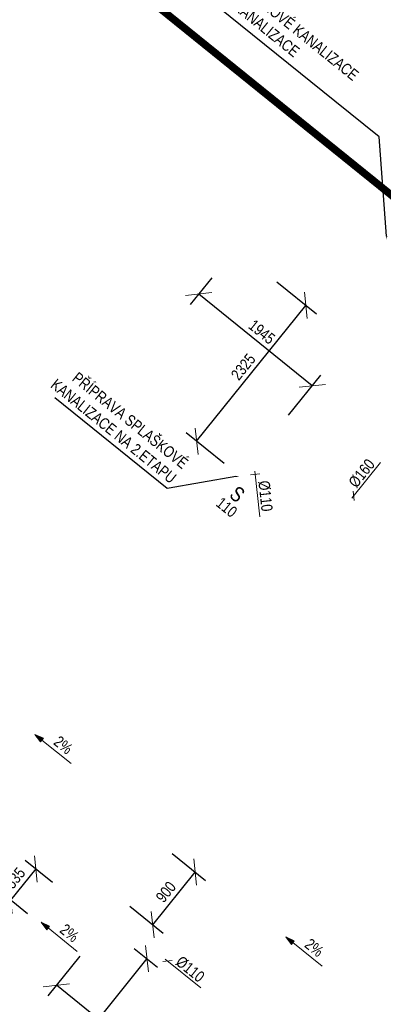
# Model space of a CAD drawing. Header units: millimetres. Extents: x -596506442 to -596040348, y -1160311056 to -1159813945.
# Tile 14 of 77: x -596437221 to -596432374, y -1160051371 to -1160038263. Entities that reach past the tile are written whole.
import ezdxf
from ezdxf import colors
from ezdxf.entities.mleader import LeaderData, LeaderLine
from ezdxf.math import Vec2, Vec3

# ---------------------------------------------------------------- set-up
doc = ezdxf.new("R2010")
doc.units = ezdxf.units.MM
doc.layers.get('Defpoints').update_dxf_attribs({"color": 220})
doc.layers.add('obrys', color=7, linetype='Continuous')
doc.layers.add('TP_04_KD-Potrubí nové', color=106, linetype='KANVDVO')
for name, color, linetype, lineweight in [('TP_01_Text', 7, 'Continuous', 5), ('ZTI-potr_studena-popis', 7, 'Continuous', 13), ('ZTI-voda-popis', 7, 'Continuous', 15)]:
    doc.layers.add(name, color=color, linetype=linetype, lineweight=lineweight)
doc.styles.add('ARIAL', font='arial.ttf', dxfattribs={"width": 0.8})
doc.styles.get("Standard").update_dxf_attribs({"font": 'ic-simplex.shx', "width": 0.8})
doc.linetypes.add('KANVDVO', pattern='A,7,-6.5,[8,civil.shx,S=1,R=0,X=0,Y=0],-6.5', length=20)
doc.dimstyles.new('CADKON', dxfattribs={"dimscale": 100, "dimtxt": 2.5, "dimasz": 2.5, "dimexe": 1.8, "dimexo": 5, "dimgap": 0.6, "dimtad": 1, "dimrnd": 1, "dimtxsty": 'Standard', "dimblk1": 'OBLIQUE', "dimblk2": 'OBLIQUE', "dimsah": 1, "dimcen": 2.5, "dimadec": 1, "dimazin": 2, "dimtfac": 1, "dimtdec": 4, "dimtix": 1, "dimtmove": 2, "dimatfit": 3, "dimldrblk": 'OPEN30', "dimfxl": 5, "dimfxlon": 1, "dimtfill": 1, "dimtolj": 1, "dimarcsym": 0})

# ---------------------------------------------------------------- blocks, each defined once
blk = doc.blocks.new('_OBLIQUE')
at = {"color": 0, "linetype": 'ByBlock'}
blk.add_line((-0.5, -0.5), (0.5, 0.5), dxfattribs=at)
blk = doc.blocks.new('*D138')
at = {"layer": 'Defpoints', "color": 0, "transparency": 16777216}
for p in [(-596434345, -1160041309), (-596433406, -1160042066), (-596434106, -1160044486)]:
    blk.add_point(p, dxfattribs=at)
at = {"layer": 'ZTI-potr_studena-popis', "color": 0, "lineweight": -2, "transparency": 16777216}
for p, q in [((-596433795, -1160041753), (-596433265, -1160042179)), ((-596434863, -1160043875), (-596433406, -1160042066)), ((-596434495, -1160044172), (-596435004, -1160043762))]:
    blk.add_line(p, q, dxfattribs=at)
at = {"layer": 'ZTI-potr_studena-popis', "color": 0, "lineweight": -2, "transparency": 16777216, "xscale": 250, "yscale": 250, "zscale": 250}
for p, rotation in [((-596433406, -1160042066), 51.12237106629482), ((-596434863, -1160043875), 231.1223710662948)]:
    blk.add_blockref('_OBLIQUE', p, dxfattribs=dict(at, rotation=rotation))
at = {"layer": 'ZTI-potr_studena-popis', "color": 0, "transparency": 16777216, "insert": (-596434241, -1160042885), "char_height": 150, "attachment_point": 5, "rotation": 51.1224, "style": 'ARIAL', "bg_fill": 3, "box_fill_scale": 1.1, "bg_fill_color": 256, "bg_fill_true_color": 13158600, "bg_fill_transparency": 0}
blk.add_mtext('\\A1;2325', dxfattribs=at)
blk = doc.blocks.new('_Open30')
at = {"color": 0, "lineweight": -2}
for p, q in [((-1, 0.268), (0, 0)), ((0, 0), (-1, -0.268)), ((0, 0), (-1, 0))]:
    blk.add_line(p, q, dxfattribs=at)
blk = doc.blocks.new('spád')
h = blk.add_hatch(color=256)
h.dxf.hatch_style = 1
h.paths.add_polyline_path([(126994, 9932), (126874, 9962), (126874, 9902)])
at = {"layer": 'ZTI-potr_studena-popis'}
blk.add_line((126374, 9932), (126874, 9932), dxfattribs=at)
blk.add_lwpolyline([(126874, 9962), (126994, 9932), (126874, 9902), (126874, 9962)], dxfattribs=at)
blk = doc.blocks.new('*D150')
at = {"layer": 'Defpoints', "color": 0, "transparency": 16777216}
for p in [(-596436082, -1160050313), (-596436731, -1160051118), (-596435982, -1160053344)]:
    blk.add_point(p, dxfattribs=at)
at = {"layer": 'ZTI-potr_studena-popis', "color": 0, "lineweight": -2, "transparency": 16777216}
for p, q in [((-596436417, -1160050728), (-596436844, -1160051258)), ((-596435189, -1160052360), (-596436731, -1160051118)), ((-596435503, -1160052750), (-596435076, -1160052220))]:
    blk.add_line(p, q, dxfattribs=at)
at = {"layer": 'ZTI-potr_studena-popis', "color": 0, "lineweight": -2, "transparency": 16777216, "xscale": 250, "yscale": 250, "zscale": 250}
for p, rotation in [((-596436731, -1160051118), 141.1223710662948), ((-596435189, -1160052360), 321.1223710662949)]:
    blk.add_blockref('_OBLIQUE', p, dxfattribs=dict(at, rotation=rotation))
at = {"layer": 'ZTI-potr_studena-popis', "color": 0, "transparency": 16777216, "insert": (-596435874, -1160051633), "char_height": 150, "attachment_point": 5, "rotation": 321.1224, "style": 'ARIAL', "bg_fill": 3, "box_fill_scale": 1.1, "bg_fill_color": 256, "bg_fill_true_color": 13158600, "bg_fill_transparency": 0}
blk.add_mtext('\\A1;1980', dxfattribs=at)
blk = doc.blocks.new('*D153')
at = {"layer": 'Defpoints', "color": 0, "transparency": 16777216}
for p in [(-596434345, -1160041309), (-596434835, -1160041916), (-596434290, -1160044337)]:
    blk.add_point(p, dxfattribs=at)
at = {"layer": 'ZTI-potr_studena-popis', "color": 0, "lineweight": -2, "transparency": 16777216}
for p, q in [((-596434659, -1160041698), (-596434948, -1160042056)), ((-596433322, -1160043137), (-596434835, -1160041916)), ((-596433636, -1160043526), (-596433209, -1160042997))]:
    blk.add_line(p, q, dxfattribs=at)
at = {"layer": 'ZTI-potr_studena-popis', "color": 0, "lineweight": -2, "transparency": 16777216, "xscale": 250, "yscale": 250, "zscale": 250}
for p, rotation in [((-596434835, -1160041916), 141.1223710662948), ((-596433322, -1160043137), 321.1223710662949)]:
    blk.add_blockref('_OBLIQUE', p, dxfattribs=dict(at, rotation=rotation))
at = {"layer": 'ZTI-potr_studena-popis', "color": 0, "transparency": 16777216, "insert": (-596433993, -1160042420), "char_height": 150, "attachment_point": 5, "rotation": 321.1224, "style": 'ARIAL', "bg_fill": 3, "box_fill_scale": 1.1, "bg_fill_color": 256, "bg_fill_true_color": 13158600, "bg_fill_transparency": 0}
blk.add_mtext('\\A1;1945', dxfattribs=at)
blk = doc.blocks.new('*D164')
at = {"layer": 'Defpoints', "color": 0, "transparency": 16777216}
for p in [(-596435577, -1160049050), (-596434883, -1160049610), (-596436142, -1160049751)]:
    blk.add_point(p, dxfattribs=at)
at = {"layer": 'ZTI-potr_studena-popis', "color": 0, "lineweight": -2, "transparency": 16777216}
for p, q in [((-596435188, -1160049364), (-596434743, -1160049723)), ((-596435448, -1160050311), (-596434883, -1160049610)), ((-596435753, -1160050065), (-596435308, -1160050424))]:
    blk.add_line(p, q, dxfattribs=at)
at = {"layer": 'ZTI-potr_studena-popis', "color": 0, "lineweight": -2, "transparency": 16777216, "xscale": 250, "yscale": 250, "zscale": 250}
for p, rotation in [((-596434883, -1160049610), 51.12237106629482), ((-596435448, -1160050311), 231.1223710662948)]:
    blk.add_blockref('_OBLIQUE', p, dxfattribs=dict(at, rotation=rotation))
at = {"layer": 'ZTI-potr_studena-popis', "color": 0, "transparency": 16777216, "insert": (-596435272, -1160049875), "char_height": 150, "attachment_point": 5, "rotation": 51.1224, "style": 'ARIAL', "bg_fill": 3, "box_fill_scale": 1.1, "bg_fill_color": 256, "bg_fill_true_color": 13158600, "bg_fill_transparency": 0}
blk.add_mtext('\\A1;900', dxfattribs=at)
blk = doc.blocks.new('*D165')
at = {"layer": 'Defpoints', "color": 0, "transparency": 16777216}
for p in [(-596436082, -1160050313), (-596436965, -1160052551), (-596435982, -1160053344)]:
    blk.add_point(p, dxfattribs=at)
at = {"layer": 'ZTI-potr_studena-popis', "color": 0, "lineweight": -2, "transparency": 16777216}
for p, q in [((-596435693, -1160050627), (-596435384, -1160050876)), ((-596435524, -1160050763), (-596436965, -1160052551)), ((-596436576, -1160052865), (-596437105, -1160052438))]:
    blk.add_line(p, q, dxfattribs=at)
at = {"layer": 'ZTI-potr_studena-popis', "color": 0, "lineweight": -2, "transparency": 16777216, "xscale": 250, "yscale": 250, "zscale": 250}
for p, rotation in [((-596435524, -1160050763), 51.12237106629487), ((-596436965, -1160052551), 231.1223710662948)]:
    blk.add_blockref('_OBLIQUE', p, dxfattribs=dict(at, rotation=rotation))
at = {"layer": 'ZTI-potr_studena-popis', "color": 0, "transparency": 16777216, "insert": (-596436464, -1160051712), "char_height": 150, "attachment_point": 5, "rotation": 51.1224, "style": 'ARIAL', "bg_fill": 3, "box_fill_scale": 1.1, "bg_fill_color": 256, "bg_fill_true_color": 13158600, "bg_fill_transparency": 0}
blk.add_mtext('\\A1;2295', dxfattribs=at)
blk = doc.blocks.new('SITE')
at = {"layer": 'TP_04_KD-Potrubí nové', "color": 252, "const_width": 100}
blk.add_lwpolyline([(1545, 10657), (36037, 10657)], dxfattribs=at)
blk = doc.blocks.new('*D169')
at = {"layer": 'Defpoints', "color": 0, "transparency": 16777216}
for p in [(-596437341, -1160049984), (-596436393, -1160050062), (-596436729, -1160050478)]:
    blk.add_point(p, dxfattribs=at)
at = {"layer": 'ZTI-potr_studena-popis', "color": 0, "lineweight": -2, "transparency": 16777216}
for p, q in [((-596436783, -1160049748), (-596437146, -1160049455)), ((-596437006, -1160049568), (-596437341, -1160049984)), ((-596437118, -1160050164), (-596437481, -1160049871))]:
    blk.add_line(p, q, dxfattribs=at)
at = {"layer": 'ZTI-potr_studena-popis', "color": 0, "lineweight": -2, "transparency": 16777216, "xscale": 250, "yscale": 250, "zscale": 250}
for p, rotation in [((-596437006, -1160049568), 51.12237106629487), ((-596437341, -1160049984), 231.1223710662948)]:
    blk.add_blockref('_OBLIQUE', p, dxfattribs=dict(at, rotation=rotation))
at = {"layer": 'ZTI-potr_studena-popis', "color": 0, "transparency": 16777216, "insert": (-596437280, -1160049690), "char_height": 150, "attachment_point": 5, "rotation": 51.1224, "style": 'ARIAL', "bg_fill": 3, "box_fill_scale": 1.1, "bg_fill_color": 256, "bg_fill_true_color": 13158600, "bg_fill_transparency": 0}
blk.add_mtext('\\A1;535', dxfattribs=at)

msp = doc.modelspace()

# ---------------------------------------------------------------- block references
at = {"layer": 'ZTI-potr_studena-popis', "xscale": -1, "rotation": 321.1223710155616}
msp.add_blockref('spád', (-596341043.796, -1160137914.592), dxfattribs=at)

# ---------------------------------------------------------------- texts
at = {"layer": 'obrys', "char_height": 200, "width": 3467.51018, "attachment_point": 1, "rotation": 321.1223711}
for insert in [(-596476703.894, -1159957750.085), (-596477780.801, -1159959085.778)]:
    msp.add_mtext('\\pi2798.69709;{\\fArial|b0|i0|c238|p34;KKV50\\P\\pi1200.00677;BEZ OVLÁDACÍ PÁKY}', dxfattribs=dict(at, insert=insert))

# ---------------------------------------------------------------- next in the draw order: texts
at = {"insert": (-596433248.074, -1160050557.516), "char_height": 150, "width": 142.54692, "attachment_point": 2, "rotation": 321.122371, "line_spacing_factor": 0.8, "style": 'ARIAL', "bg_fill": 3, "box_fill_scale": 1, "bg_fill_color": 256, "bg_fill_transparency": 0}
msp.add_mtext('2%', dxfattribs=at)
at = {"layer": 'TP_01_Text', "color": 0, "insert": (-596423519.894, -1159920093.74), "char_height": 200, "width": 9574.27685, "attachment_point": 1, "rotation": 321.1223711, "style": 'ARIAL', "bg_fill": 3, "box_fill_scale": 1, "bg_fill_color": 256, "bg_fill_transparency": 0}
msp.add_mtext('\\A1;POZNÁMKA - OBECNĚ:\\PPROJEKTOVÁ DOKUMENTACE BYLA ZPRACOVÁNA ZA ÚČELEM VYDÁNÍ STAVEBNÍHO POVOLENÍ. PODROBNOST, PŘESNOST, ROZSAH I OBSAH DOKUMENTACE ODPOVÍDÁ VYHLÁŠCE Č. 499/2006 - VYHLÁŠKA O DOKUMENTACI STAVEB:\\PVÝKRESOVÁ ČÁST OBSAHUJE UMÍSTĚNÍ A USPOŘÁDÁNÍ ROZHODUJÍCÍCH ZAŘÍZENÍ, STROJŮ, ZÁKLADNÍCH MECHANICKÝCH KOMPONENTŮ, ZDROJŮ ENERGIE APOD.; ZÁKLADNÍ VYMEZENÍ PROSTORU NA JEJICH UMÍSTĚNÍ VE STAVBĚ; ZÁKLADNÍ PŘEHLEDOVÁ SCHÉMATA ROZVODŮ A ZAŘÍZENÍ, ZÁKLADNÍ TECHNOLOGICKÁ SCHÉMATA; PŮDORYSY PÁTEŘNÍCH POTRUBNÍCH ROZVODŮ; PŘIPOJOVACÍ POTRUBNÍ ANI KONCOVÉ PRVKY SE NEZOBRAZUJÍ\\P\\PPOZNÁMKA - VODOVOD:\\P\\pt200;-^IUZAVÍRACÍ ARMATURY BUDOU UMÍSTĚNY DLE ČSN 75 5401, NUTNOST ZAJISTIT PŘÍSTUP\\P-^IMINIMÁLNÍ SKLON BUDE 0,3 % SMĚREM K VYPOUŠTĚCÍM ARMATURÁM,\\P-^IVEŠKERÉ POTRUBÍ BUDE ZAIZOLOVÁNO TEPELNOU IZOLACÍ, VIZ LEGENDA,\\P-^IKOTVENÍ POTRUBÍ, KOMPENZÁTORY DÉLKOVÉ ROZTAŽNOSTI A VÝŠKOVÉ UMÍSTĚNÍ PŘÍVODŮ VODY BUDE DLE MONTÁŽNÍCH NÁVODŮ DODAVATELŮ,\\P-^IPOTRUBÍ PITNÉ VODY BUDE Z TŘÍVRSTVÉHO POTRUBÍ PP-RCT, POŽÁRNÍ POTRUBÍ Z OCELI (OZN. JMENOVITOU SVĚTLOSTÍ POTRUBÍ DN)\\P-^IPOTRUBÍ PŘEVÁŽNĚ VEDENO V PŘEDSTĚNĚ, NENÍ-LI UVEDENO JINAK, SVISLÉ POTRUBÍ VEDENO V  KOMÍNOVÝCH PRŮDUŠÍCH PRŮMĚRU 150 mm\\P-^IPOLOHY REDUKCÍ, KULOVÝCH KOHOUTŮ A ARMATUR JSOU ZAKRESLENY POUZE ORIENTAČNĚ, PŘESNÁ POLOHA BUDE UPŘESNĚNA V DALŠÍM STUPNI PD\\P-^IPŘED VSTUPEM VODOVODU DO KAŽDÉHO BYTU BUDE OSAZEN NA SV A TV PODRUŽNÝ VODOMĚR S M-BUS, NUTNO ZAJISTIT PŘÍSTUP (OSAZENÍ REVIZNÍCH DVÍŘEK)\\P-^IOCHRANU PROTI ZNEČIŠTĚNÍ PITNÉ VODY VE VNITŘNÍM VODOVODU A ZAŘÍZENÍ NA OCHRANU PROTI ZNEČIŠTĚNÍ, ZPĚTNÝM PRŮTOKEM NUTNO ŘEŠIT DLE ČSN EN 1717, \\PDÁLE VIZ TECHNICKÁ ZPRÁVA.\\P\\PPOZNÁMKA - KANALIZACE:\\P-^IVŠECHNA PŘIPOJOVACÍ POTRUBÍ BUDOU PROVEDENA V MINIMÁLNÍM SKLONU 3% NENÍ-LI TOMU UVEDENO JINAK, \\P-^IVEŠKERÉ ODPADNÍ POTRUBÍ BUDE PROVEDENO Z ODHLUČNĚNÝCH TŘÍVRSTVÝCH PLASTOVÝCH TRUBEK Z PP, PŘIPOJOVACÍ POTRUBÍ Z MATERIÁLU PP-HT,\\P-^IPOTRUBÍ V DRÁŽKÁCH BUDE CHRÁNĚNO PROTI MECHANICKÉMU POŠKOZENÍ PLSTĚNÝMI PÁSY,\\P-^IUCHYCENÍ POTRUBÍ BUDE PROVEDENO DLE MONTÁŽNÍHO NÁVODU VÝROBCE,\\P-^INA ODPADNÍM POTRUBÍ BUDOU UMÍSTĚNY ČISTICÍ KUSY 1 m NAD PODLAHOU DANÉHO PODLAŽÍ, NUTNO ZAJISTIT PŘÍSTUP (OSAZENÍ REVIZNÍCH DVÍŘEK),\\P-^IDANÁ ODPADNÍ POTRUBÍ BUDOU VYVEDENA NAD STŘECHU A UKONČENY VENTILAČNÍ HLAVICÍ VE VÝŠCE min. 0,5 m NAD ÚROVNÍ STŘECHY\\P-^IZÁSADY PRO PROVÁDĚNÍ PŘIPOJOVACÍHO POTRUBÍ:\\P\\pi-400,l600,t600;--^INEJVĚTŠÍ DÉLKA NEVĚTRANÉHO PŘIPOJOVACÍHO POTRUBÍ JE 4 m,\\P--^INEJMENŠÍ SKLON NEVĚTRANÉHO PŘIPOJOVACÍHO POTRUBÍ JSOU 3%,\\P--^IUM KAŽDÉHO ZAŘIZOVACÍHO PŘEDMĚTU BUDE OSAZENA ZÁPACHOVÁ UZÁVĚRA S VÝŠKOU VODNÍHO SLOUPCE MINIMÁLNĚ 50 mm,\\P--^IPŘECHOD NA ODPADNÍ POTRUBÍ JE PROVEDEN ODBOČKAMI S ÚHLEM ODBOČENÍ 45° AŽ 88,5°,\\P--^IPŘIPOJOVACÍ POTRUBÍ OD DVOU A VÍCE ZAŘIZOVACÍCH PŘEDMĚTŮ NAPOJENÉHO DO SVODNÉHO POTRUBÍ MÁ BÝT OPATŘENO ČISTÍCÍ TVAROVKOU,\\P--^IPŘIPOJOVACÍ POTRUBÍ NAPOJENÁ NA ODPADNÍ POTRUBÍ ODBOČKOU S ÚHLEM VĚTŠÍM NEŽ 75°, MUSÍ MÍT MEZI DNEM PŘIPOJOVACÍHO POTRUBÍ V MÍSTĚ PŘIPOJENÍ \\P\\pi0,l0,tz;^IA HLADINOU VODY V NAPOJENÉ ZÁPACHOVÉ UZÁVĚRCE SVISLOU VZDÁLENOST VĚTŠÍ NEBO ROVNU VNITŘNÍMU PRŮMĚRU PŘIPOJOVACÍHO POTRUBÍ,\\P\\pi-400,l600,t600;--^IODBOČKY S BOČNÍM ÚHLEM PŘIPOJENÍ VĚTŠÍM NEŽ 60° MUSÍ BÝT NA PŘIPOJOVACÍM POTRUBÍ OSAZENY S ODTOKEM VE SVISLÉ ROVINĚ,\\P--^IEXCENTRICKÉ REDUKCE OSAZENÉ NA LEŽATÉM PŘIPOJOVACÍM POTRUBÍ MUSÍ BÝT OSAZENY S ROVNÝM POVRCHEM NAHOŘE,\\P--^IODPADNÍ POTRUBÍ , KTERÉ JE VYVEDENO NAD STŘECHU BUDE UKONČENO VĚTRACÍ HLAVICÍ v=0,5 m, OSTATNÍ  POTRUBÍ UKONČENA PŘIVZDUŠŇOVACÍM VENTILEM ,\\P\\pi0,l0,tz;DÁLE VIZ TECHNICKÁ ZPRÁVA.', dxfattribs=at)
at = {"layer": 'ZTI-voda-popis', "ltscale": 20, "insert": (-596435059.003, -1160050713.952), "char_height": 150, "width": 494.33998, "attachment_point": 1, "rotation": 321.1179224, "style": 'ARIAL', "bg_fill": 3, "box_fill_scale": 1, "bg_fill_color": 256, "bg_fill_transparency": 0}
msp.add_mtext('%%C110', dxfattribs=at)

# ---------------------------------------------------------------- next in the draw order: linework, layer by layer
at = {"layer": 'ZTI-voda-popis', "ltscale": 20}
msp.add_line((-596435187.357, -1160050788.886), (-596435311.645, -1160050802.208), dxfattribs=at)
msp.add_lwpolyline([(-596434806.017, -1160051153.165), (-596435281.394, -1160050769.83)], dxfattribs=at)

# ---------------------------------------------------------------- next in the draw order: block references
at = {"layer": 'ZTI-potr_studena-popis', "xscale": -1, "rotation": 321.1223710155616}
msp.add_blockref('spád', (-596344388.25, -1160135218.113), dxfattribs=at)

# ---------------------------------------------------------------- next in the draw order: texts
at = {"layer": 'ZTI-voda-popis', "ltscale": 20, "insert": (-596432851.2, -1160044412.553), "char_height": 150, "width": 494.33998, "attachment_point": 1, "rotation": 51.122371, "style": 'ARIAL', "bg_fill": 3, "box_fill_scale": 1, "bg_fill_color": 256, "bg_fill_transparency": 0}
msp.add_mtext('%%C160', dxfattribs=at)

# ---------------------------------------------------------------- next in the draw order: dimensions: what is measured, and where the dimension line sits
at = {"layer": 'ZTI-potr_studena-popis'}
dim = msp.add_linear_dim(base=(-596433405.518, -1160042066.412), p1=(-596434105.562, -1160044485.676), p2=(-596434345.46, -1160041308.579), angle=51.1223711, dimstyle='CADKON', override={"dimtxt": 1.5, "dimrnd": 5, "dimtxsty": 'ARIAL'}, dxfattribs=at)
dim.commit()
dim.dimension.update_dxf_attribs({"geometry": '*D138', "text_midpoint": (-596434240.838, -1160042884.77)})

# ---------------------------------------------------------------- next in the draw order: leaders
ml = msp.add_multileader_mtext('Standard')
ml.set_content('PŘEDPOKLÁDANÁ POLOHA  STÁVAJÍCÍ TUKOVÉ KANALIZACE \\PDÁLE VIZ SO-05 AREÁLOVÉ ROZVODY KANALIZACE ', color=256, style='ARIAL')
ml.set_leader_properties()
ml.build(insert=Vec2(0, 0))
ml.multileader.update_dxf_attribs({"text_left_attachment_type": 5, "text_right_attachment_type": 5, "dogleg_length": 0.36, "arrow_head_size": 50})
ctx = ml.context
ctx.base_point, ctx.char_height, ctx.arrow_head_size, ctx.landing_gap_size, ctx.plane_origin, ctx.plane_x_axis, ctx.plane_y_axis = Vec3(-596436898.908, -1160036222.559), 150, 50, 0.09, Vec3(-596432733.808, -1160041699.475), Vec3(0.778488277, -0.627659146), Vec3(0.627659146, 0.778488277)
ctx.left_attachment, ctx.right_attachment = 5, 5
notes = []
notes.append((ctx, [(1, (1, 1, 0), (-596432431.28, -1160039824.601), (-0.778488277, 0.627659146), 758.016, [(0, [(-596432326.408, -1160041194.208)], 0, [])])]))
ctx.mtext.insert, ctx.mtext.text_direction, ctx.mtext.rotation, ctx.mtext.width, ctx.mtext.defined_height, ctx.mtext.flow_direction = Vec3(-596436581.421, -1160035828.921), Vec3(0.778488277, -0.627659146), 5.604642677, 5358.67832, 1005.907, 5
ctx.mtext.has_bg_fill, ctx.mtext.bg_color, ctx.mtext.bg_scale_factor, ctx.mtext.bg_transparency, ctx.mtext.use_window_bg_color = 1, -1027028792, 1.5, 0, 1
for ctx, leaders in notes:
    for number, flags, end, landing, length, lines in leaders:
        leader = LeaderData()
        leader.index, (leader.has_last_leader_line, leader.has_dogleg_vector, leader.attachment_direction) = number, flags
        leader.last_leader_point, leader.dogleg_vector, leader.dogleg_length = Vec3(end), Vec3(landing), length
        for number, points, colour, breaks in lines:
            line = LeaderLine()
            line.index, line.vertices, line.color, line.breaks = number, Vec3.list(points), colors.encode_raw_color(colour), breaks
            leader.lines.append(line)
        ctx.leaders.append(leader)

# ---------------------------------------------------------------- next in the draw order: linework, layer by layer
at = {"layer": 'ZTI-voda-popis', "ltscale": 20}
msp.add_line((-596432776.255, -1160044540.902), (-596432762.924, -1160044665.189), dxfattribs=at)
msp.add_lwpolyline([(-596432412.007, -1160044159.534), (-596432795.304, -1160044634.94)], dxfattribs=at)

# ---------------------------------------------------------------- next in the draw order: texts
at = {"insert": (-596436592.529, -1160047861.037), "char_height": 150, "width": 142.54692, "attachment_point": 2, "rotation": 321.122371, "line_spacing_factor": 0.8, "style": 'ARIAL', "bg_fill": 3, "box_fill_scale": 1, "bg_fill_color": 256, "bg_fill_transparency": 0}
msp.add_mtext('2%', dxfattribs=at)
at = {"layer": 'ZTI-voda-popis', "ltscale": 20, "insert": (-596433890.573, -1160044392.081), "char_height": 150, "width": 494.33998, "attachment_point": 1, "rotation": 276.1179224, "style": 'ARIAL', "bg_fill": 3, "box_fill_scale": 1, "bg_fill_color": 256, "bg_fill_transparency": 0}
msp.add_mtext('%%C110', dxfattribs=at)

# ---------------------------------------------------------------- next in the draw order: dimensions: what is measured, and where the dimension line sits
at = {"layer": 'ZTI-potr_studena-popis'}
for base, p1, p2, picture, middle in [((-596434835.41, -1160041916.267), (-596434289.662, -1160044337.244), (-596434345.46, -1160041308.579), '*D153', (-596433992.832, -1160042420.148)), ((-596436730.544, -1160051117.661), (-596435982.247, -1160053343.876), (-596436081.999, -1160050313.269), '*D150', (-596435874.171, -1160051632.664))]:
    dim = msp.add_linear_dim(base=base, p1=p1, p2=p2, angle=321.1223711, dimstyle='CADKON', override={"dimtxt": 1.5, "dimrnd": 5, "dimtxsty": 'ARIAL'}, dxfattribs=at)
    dim.commit()
    dim.dimension.update_dxf_attribs({"geometry": picture, "text_midpoint": middle})

# ---------------------------------------------------------------- next in the draw order: linework, layer by layer
at = {"layer": 'ZTI-voda-popis', "ltscale": 20}
msp.add_line((-596434020.828, -1160044308.413), (-596434145.117, -1160044321.734), dxfattribs=at)
msp.add_lwpolyline([(-596434022.256, -1160044881.54), (-596434087.339, -1160044274.339)], dxfattribs=at)

# ---------------------------------------------------------------- next in the draw order: dimensions: what is measured, and where the dimension line sits
at = {"layer": 'ZTI-potr_studena-popis'}
dim = msp.add_linear_dim(base=(-596434882.88, -1160049610.232), p1=(-596436142.331, -1160049750.81), p2=(-596435577.473, -1160049050.214), angle=51.1223711, dimstyle='CADKON', override={"dimtxt": 1.5, "dimrnd": 5, "dimtxsty": 'ARIAL'}, dxfattribs=at)
dim.commit()
dim.dimension.update_dxf_attribs({"geometry": '*D164', "text_midpoint": (-596435271.639, -1160049874.801)})

# ---------------------------------------------------------------- next in the draw order: leaders
ml = msp.add_multileader_mtext('Standard')
ml.set_content('PŘÍPRAVA SPLAŠKOVÉ\\PKANALIZACE NA 2.ETAPU', color=256, style='ARIAL')
ml.set_leader_properties()
ml.build(insert=Vec2(0, 0))
ml.multileader.update_dxf_attribs({"text_left_attachment_type": 5, "text_right_attachment_type": 5, "dogleg_length": 0.36, "arrow_head_size": 50})
ctx = ml.context
ctx.base_point, ctx.char_height, ctx.arrow_head_size, ctx.landing_gap_size, ctx.plane_origin, ctx.plane_x_axis, ctx.plane_y_axis = Vec3(-596436845.088, -1160043220.025), 150, 50, 0.09, Vec3(-596434255.141, -1160044294.427), Vec3(0.778488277, -0.627659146), Vec3(0.627659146, 0.778488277)
ctx.left_attachment, ctx.right_attachment, ctx.text_align_type = 5, 5, 2
notes = []
notes.append((ctx, [(1, (1, 1, 0), (-596435254.704, -1160044502.279), (-0.778488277, 0.627659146), 0.36, [(0, [(-596434289.662, -1160044337.244)], 0, [])])]))
ctx.mtext.insert, ctx.mtext.text_direction, ctx.mtext.rotation, ctx.mtext.alignment, ctx.mtext.flow_direction = Vec3(-596434959.793, -1160044135.783), Vec3(0.778488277, -0.627659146), 5.604642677, 3, 5
ctx.mtext.has_bg_fill, ctx.mtext.bg_color, ctx.mtext.bg_scale_factor, ctx.mtext.bg_transparency, ctx.mtext.use_window_bg_color = 1, -1027028792, 1.5, 0, 1
for ctx, leaders in notes:
    for number, flags, end, landing, length, lines in leaders:
        leader = LeaderData()
        leader.index, (leader.has_last_leader_line, leader.has_dogleg_vector, leader.attachment_direction) = number, flags
        leader.last_leader_point, leader.dogleg_vector, leader.dogleg_length = Vec3(end), Vec3(landing), length
        for number, points, colour, breaks in lines:
            line = LeaderLine()
            line.index, line.vertices, line.color, line.breaks = number, Vec3.list(points), colors.encode_raw_color(colour), breaks
            leader.lines.append(line)
        ctx.leaders.append(leader)

# ---------------------------------------------------------------- next in the draw order: texts
at = {"insert": (-596434257.194, -1160044501.593), "char_height": 200, "width": 285.09383, "attachment_point": 2, "rotation": 321.1223711, "line_spacing_factor": 0.8, "style": 'ARIAL', "bg_fill": 3, "box_fill_scale": 1, "bg_fill_color": 256, "bg_fill_transparency": 0}
msp.add_mtext('\\A1;S', dxfattribs=at)

# ---------------------------------------------------------------- next in the draw order: dimensions: what is measured, and where the dimension line sits
at = {"layer": 'ZTI-potr_studena-popis'}
dim = msp.add_linear_dim(base=(-596436965.175, -1160052551.386), p1=(-596436081.999, -1160050313.269), p2=(-596435982.247, -1160053343.876), angle=51.1223711, dimstyle='CADKON', override={"dimtxt": 1.5, "dimrnd": 5, "dimtxsty": 'ARIAL'}, dxfattribs=at)
dim.commit()
dim.dimension.update_dxf_attribs({"geometry": '*D165', "text_midpoint": (-596436464.129, -1160051712.325), "dimtype": 160})

# ---------------------------------------------------------------- next in the draw order: texts
at = {"insert": (-596434414.109, -1160044696.215), "char_height": 150, "width": 142.54692, "attachment_point": 2, "rotation": 321.1223711, "line_spacing_factor": 0.8, "style": 'ARIAL', "bg_fill": 3, "box_fill_scale": 1, "bg_fill_color": 256, "bg_fill_transparency": 0}
msp.add_mtext('110', dxfattribs=at)

# ---------------------------------------------------------------- next in the draw order: block references
at = {"rotation": 321.1223710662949}
msp.add_blockref('SITE', (-596459642.463, -1160032216.734), dxfattribs=at)

# ---------------------------------------------------------------- next in the draw order: dimensions: what is measured, and where the dimension line sits
at = {"layer": 'ZTI-potr_studena-popis'}
dim = msp.add_linear_dim(base=(-596437341.336, -1160049984.108), p1=(-596436393.395, -1160050062.205), p2=(-596436728.647, -1160050478.091), angle=51.1223711, dimstyle='CADKON', override={"dimtxt": 1.5, "dimrnd": 5, "dimtxsty": 'ARIAL'}, dxfattribs=at)
dim.commit()
dim.dimension.update_dxf_attribs({"geometry": '*D169', "text_midpoint": (-596437280.063, -1160049690.418)})

# ---------------------------------------------------------------- next in the draw order: block references
at = {"layer": 'ZTI-potr_studena-popis', "xscale": -1, "rotation": 321.1223710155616}
msp.add_blockref('spád', (-596344306.007, -1160137719.702), dxfattribs=at)

# ---------------------------------------------------------------- next in the draw order: texts
at = {"insert": (-596436510.285, -1160050362.626), "char_height": 150, "width": 142.54692, "attachment_point": 2, "rotation": 321.122371, "line_spacing_factor": 0.8, "style": 'ARIAL', "bg_fill": 3, "box_fill_scale": 1, "bg_fill_color": 256, "bg_fill_transparency": 0}
msp.add_mtext('2%', dxfattribs=at)

doc.saveas('drawing.dxf')
